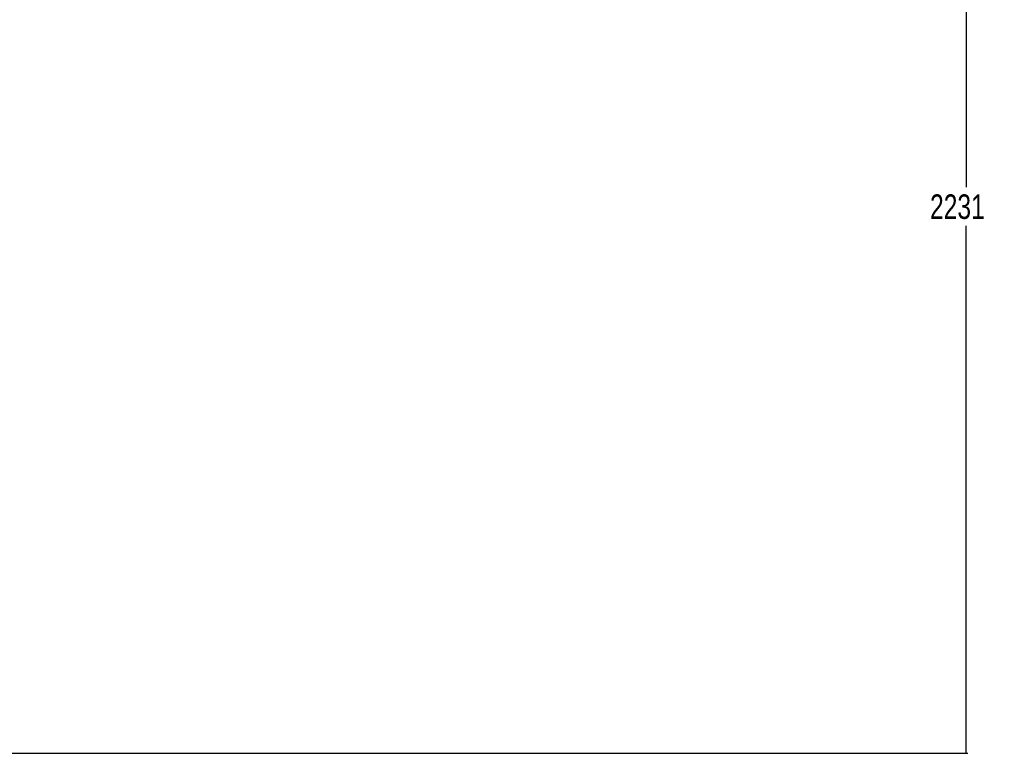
# Paper-space layout 'Wall Base Bracket' of a CAD drawing. Header units: millimetres. Extents: x 2123 to 18395, y 1042 to 15955.
# Tile 17 of 48: x 6357 to 10373, y 1508 to 4502. Entities that reach past the tile are written whole.
import ezdxf

# ---------------------------------------------------------------- set-up
doc = ezdxf.new("R2010")
doc.units = ezdxf.units.MM
doc.layers.add('COMPONENT_GEOMETRY', color=7, linetype='Continuous')
doc.styles.add('SLDTEXTSTYLE1', font='TXT', dxfattribs={"width": 0.75})
doc.dimstyles.new('SLDDIMSTYLE0', dxfattribs={"dimtxt": 100, "dimasz": 6.604, "dimexe": 0, "dimexo": 0.0625, "dimgap": 25, "dimtad": 0, "dimtih": 1, "dimtoh": 1, "dimdec": 0, "dimlfac": 0.5, "dimrnd": 1e-09, "dimzin": 12, "dimdsep": 46, "dimtxsty": 'SLDTEXTSTYLE1', "dimsah": 1, "dimcen": 0.09, "dimadec": 0, "dimazin": 3, "dimtfac": 1, "dimtdec": 0, "dimtofl": 0, "dimtmove": 0, "dimatfit": 3, "dimfxl": 1, "dimfrac": 2, "dimtolj": 1, "dimtzin": 12, "dimarcsym": 0})

# ---------------------------------------------------------------- blocks, each defined once
blk = doc.blocks.new('_D_16')
at = {"layer": 'COMPONENT_GEOMETRY', "color": 7, "ltscale": 2}
for p, q in [((10064.6, 5970.3), (10224.2, 5970.3)), ((10217.9, 5970.3), (10217.9, 3818.7)), ((10217.9, 1508.3), (10217.9, 3659.9)), ((3379.9, 1508.3), (10224.2, 1508.3))]:
    blk.add_line(p, q, dxfattribs=at)
for points in [[(10217.9, 5970.3), (10216.8, 5963.7), (10218.9, 5963.7)], [(10217.9, 1508.3), (10218.9, 1514.9), (10216.8, 1514.9)]]:
    blk.add_solid(points, dxfattribs=at)
at = {"layer": 'COMPONENT_GEOMETRY', "color": 7, "ltscale": 2, "insert": (10070.1, 3788.8), "char_height": 100, "attachment_point": 1, "style": 'SLDTEXTSTYLE1'}
blk.add_mtext('2231', dxfattribs=at)

psp = doc.layouts.new('Wall Base Bracket')

# ---------------------------------------------------------------- dimensions: what is measured, and where the dimension line sits
at = {"layer": 'COMPONENT_GEOMETRY', "color": 7, "ltscale": 2}
dim = psp.add_linear_dim(base=(10217.86, 1508.27), p1=(10062.07, 5970.28), p2=(3377.37, 1508.27), angle=90, dimstyle='SLDDIMSTYLE0', dxfattribs=at)
dim.commit()
dim.dimension.update_dxf_attribs({"geometry": '_D_16', "text_midpoint": (10217.86, 3739.28), "dimtype": 160})

doc.saveas('drawing.dxf')
